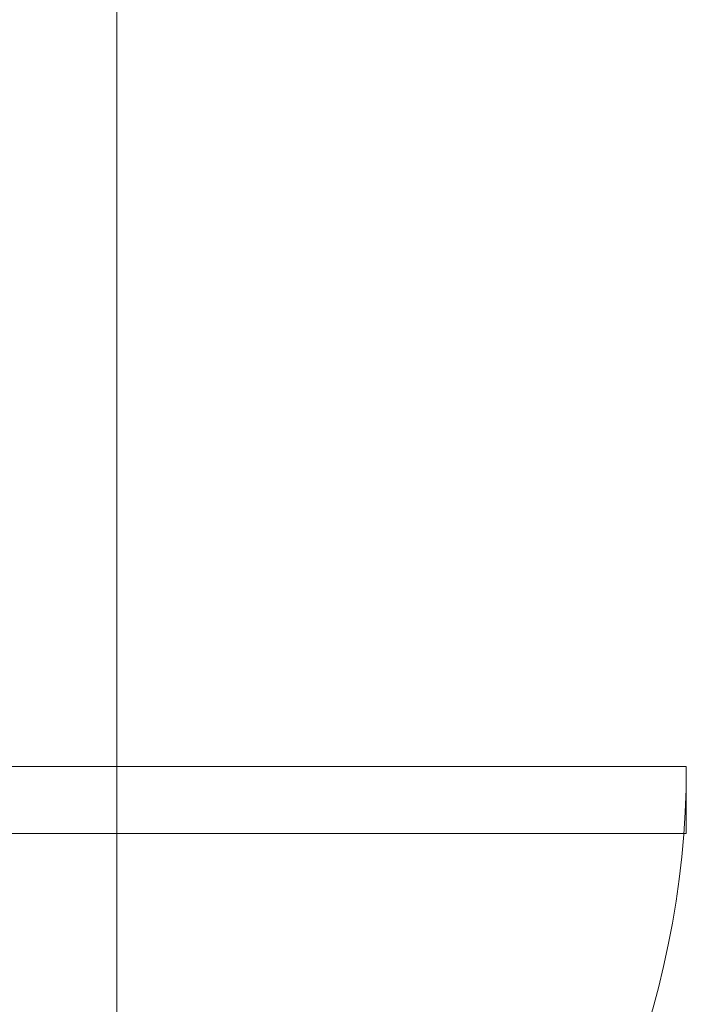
# Model space of a CAD drawing. Extents: x 100 to 2982, y 37 to 2050.
# Tile 90 of 130: x 2183 to 2252, y 757 to 860. Entities that reach past the tile are written whole.
import ezdxf
from ezdxf.xclip import XClip

# ---------------------------------------------------------------- set-up
doc = ezdxf.new("R2010")
doc.units = 0
doc.header["$MEASUREMENT"] = 0
doc.header["$XCLIPFRAME"] = 0
doc.layers.add('820-G Rysunki Obrazki', color=7, linetype='Continuous')
doc.layers.add('Drzwi ARCHICAD', color=7, linetype='Continuous')
doc.linetypes.add('Fala', pattern='A,0,[1,103_K_01 RZUT PARTERU1.Shx,S=0.223986,R=0,X=0,Y=0],-28.222222,0', length=28.222222)

# ---------------------------------------------------------------- blocks, each defined once
blk = doc.blocks.new('Rysunek_1_1', base_point=(-18316.35, -206.53))
at = {"color": 240, "linetype": 'Fala', "lineweight": 0, "ltscale": 0.2, "flags": 128}
blk.add_lwpolyline([(1856.98, 1038.71), (2192.76, 1038.71), (2192.76, 566.48), (1856.98, 566.48)], close=True, dxfattribs=at)
at = {"layer": 'Drzwi ARCHICAD', "color": 3, "linetype": 'Continuous', "lineweight": 13, "ltscale": 0.2}
for p, q in [((2252.2, 782.21), (2159.8, 782.21)), ((2252.2, 775.21), (2252.2, 782.21)), ((2159.8, 775.21), (2252.2, 775.21))]:
    blk.add_line(p, q, dxfattribs=at)
blk.add_arc((2159.8, 782.21), 92.4, 270, 0, dxfattribs=at)

msp = doc.modelspace()

# ---------------------------------------------------------------- block references
at = {"layer": '820-G Rysunki Obrazki', "color": 65, "linetype": 'Continuous', "lineweight": 13, "ltscale": 0.2}
ref = msp.add_blockref('Rysunek_1_1', (-18316.35, -206.53), dxfattribs=at)
XClip(ref).set_block_clipping_path([(244.527027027, 75.2081975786), (2570.9054054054, 2024.1891891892)])

doc.saveas('drawing.dxf')
